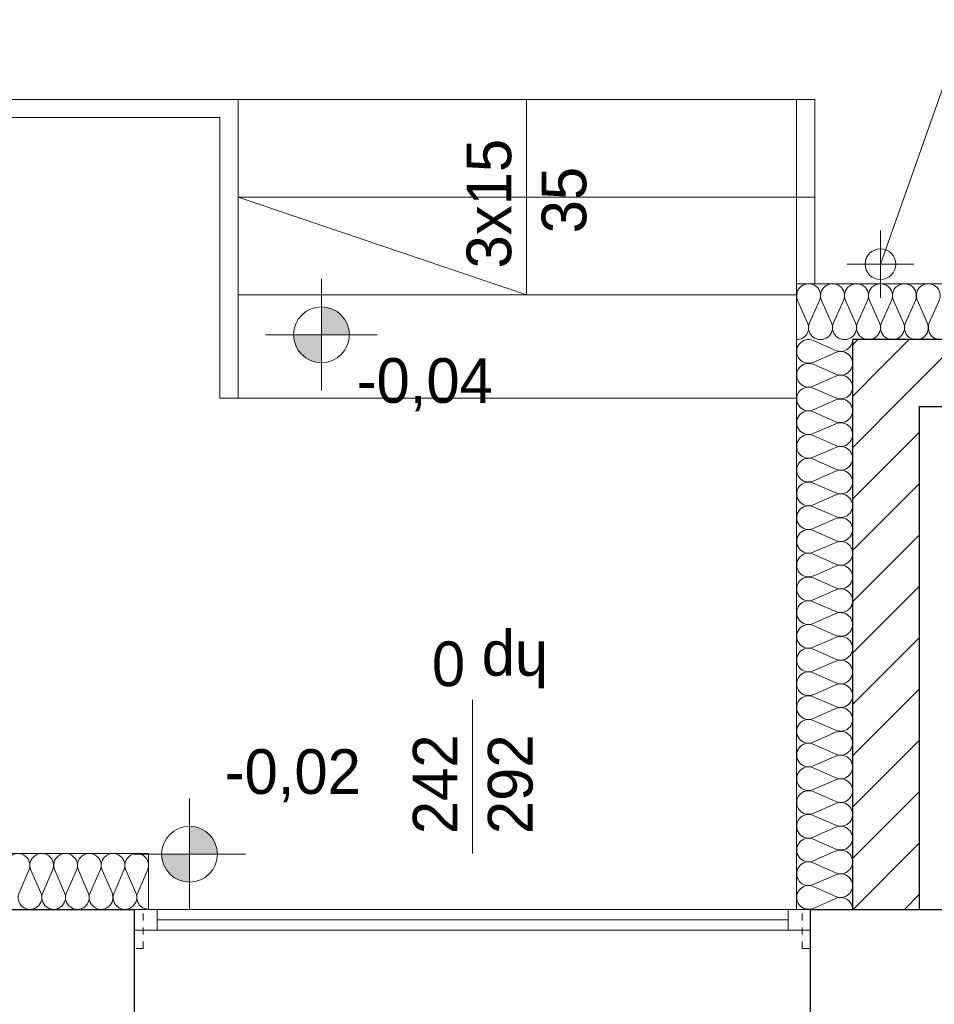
# Model space of a CAD drawing. Extents: x -220312 to -8310, y -91840 to 81907.
# Tile 107 of 128: x -120024 to -116749, y 2305 to 5830. Entities that reach past the tile are written whole.
import ezdxf

# ---------------------------------------------------------------- set-up
doc = ezdxf.new("R2010")
doc.units = 0
doc.header["$MEASUREMENT"] = 0
doc.set_wipeout_variables(frame=1)
doc.linetypes.add('Hidden Line', pattern=[50, 25, -25])
doc.layers.add('#kan_san-op', color=34, linetype='Continuous')
for name, color, linetype, lineweight in [('ARCH dach_Nr_Pióra__46', 5, 'Continuous', 13), ('Arch rynny_Nr_Pióra__21', 7, 'Continuous', 9), ('Arch schody_Nr_Pióra__21', 7, 'Continuous', 9), ('Arch wyburzenia_Nr_Pióra__46', 5, 'Continuous', 13), ('Arch ściany nośne_Nr_Pióra__21', 7, 'Continuous', 9), ('Arch ściany nośne_Nr_Pióra__27', 7, 'Continuous', 30), ('INWENT RZĘDNE_Nr_Pióra__21', 7, 'Continuous', 9), ('INWENT.ŚCIANY_Nr_Pióra__1', 7, 'Continuous', 25), ('INWENT.ŚCIANY_Nr_Pióra__101', 8, 'Continuous', 13), ('PODKŁAD', 252, 'Continuous', 35)]:
    doc.layers.add(name, color=color, linetype=linetype, lineweight=lineweight)
doc.layers.add('Arch ocieplenie_Nr_Pióra__22', color=7, linetype='Continuous', lineweight=9, true_color=0x7f7f7f)
doc.layers.add('Arch okna_Nr_Pióra__4', color=7, linetype='Continuous', lineweight=9, true_color=0x029e21)
doc.styles.add('GENERATED_STYLE_2', font='txt')
doc.styles.add('GENERATED_STYLE_6', font='txt')
pattern_1 = [(45, (0, 0), (-91.92388, 91.92388), [])]

# ---------------------------------------------------------------- blocks, each defined once
blk = doc.blocks.new('parter')
at = {"layer": 'Arch ściany nośne_Nr_Pióra__21', "linetype": 'Continuous'}
h = blk.add_hatch(dxfattribs=at)
h.set_pattern_fill('Common_Brick', color=252, style=0, pattern_type=2)
h.set_pattern_definition(pattern_1)
h.paths.add_polyline_path([(-178472.4, 2644.9), (-178472.4, 4444.9), (-178712.4, 4684.9), (-178712.4, 2644.9)], flags=0)
h = blk.add_hatch(dxfattribs=at)
h.set_pattern_fill('Common_Brick', color=252, style=0, pattern_type=2)
h.set_pattern_definition(pattern_1)
h.paths.add_polyline_path([(-178362.4, 4684.9), (-178712.4, 4684.9), (-178472.4, 4444.9), (-178362.4, 4444.9)], flags=0)
at = {"layer": 'INWENT RZĘDNE_Nr_Pióra__21', "linetype": 'Continuous'}
for points in [[(-180613.6, 4702.2), (-180513.6, 4702.2), (-180521.2, 4740.4), (-180542.9, 4772.9), (-180575.3, 4794.6), (-180613.6, 4802.2)], [(-180613.6, 4702.2), (-180713.6, 4702.2), (-180706, 4663.9), (-180684.3, 4631.5), (-180651.8, 4609.8), (-180613.6, 4602.2)], [(-181086, 2842.2), (-180986, 2842.2), (-180993.6, 2880.5), (-181015.3, 2913), (-181047.7, 2934.6), (-181086, 2942.2)], [(-181086, 2842.2), (-181186, 2842.2), (-181178.4, 2804), (-181156.7, 2771.5), (-181124.3, 2749.9), (-181086, 2742.2)]]:
    blk.add_hatch(color=252, dxfattribs=at).paths.add_polyline_path(points, flags=0)
at = {"layer": 'ARCH dach_Nr_Pióra__46', "color": 252, "linetype": 'Hidden Line'}
blk.add_line((-178912.4, 4884.9), (-173282.4, 4884.9), dxfattribs=at)
at = {"layer": 'Arch ocieplenie_Nr_Pióra__22', "color": 252, "linetype": 'Continuous'}
for p, q in [((-178908.8, 4825.3), (-178873.1, 4744.4)), ((-178865.9, 4744.4), (-178830.3, 4825.3)), ((-178823.1, 4825.3), (-178787.4, 4744.4)), ((-178780.2, 4744.4), (-178744.6, 4825.3)), ((-178737.4, 4825.3), (-178701.7, 4744.4)), ((-178694.5, 4744.4), (-178658.8, 4825.3)), ((-178651.6, 4825.3), (-178616, 4744.4)), ((-178608.8, 4744.4), (-178573.1, 4825.3)), ((-178565.9, 4825.3), (-178530.3, 4744.4)), ((-178523.1, 4744.4), (-178487.4, 4825.3)), ((-178480.2, 4825.3), (-178444.6, 4744.4)), ((-178437.4, 4744.4), (-178401.7, 4825.3)), ((-178772, 4645.9), (-178852.8, 4681.3)), ((-178852.8, 4603.4), (-178772, 4638.8)), ((-178772, 4560.9), (-178852.8, 4596.3)), ((-178852.8, 4518.4), (-178772, 4553.8)), ((-178772, 4475.9), (-178852.8, 4511.3)), ((-178852.8, 4433.4), (-178772, 4468.8)), ((-178772, 4390.9), (-178852.8, 4426.3)), ((-178852.8, 4348.4), (-178772, 4383.8)), ((-178772, 4305.9), (-178852.8, 4341.3)), ((-178852.8, 4263.4), (-178772, 4298.8)), ((-178772, 4220.9), (-178852.8, 4256.3)), ((-178852.8, 4178.4), (-178772, 4213.8)), ((-178772, 4135.9), (-178852.8, 4171.3)), ((-178852.8, 4093.4), (-178772, 4128.8)), ((-178772, 4050.9), (-178852.8, 4086.3)), ((-178852.8, 4008.4), (-178772, 4043.8)), ((-178772, 3965.9), (-178852.8, 4001.3)), ((-178852.8, 3923.4), (-178772, 3958.8)), ((-178772, 3880.9), (-178852.8, 3916.3)), ((-178852.8, 3838.4), (-178772, 3873.8)), ((-178772, 3795.9), (-178852.8, 3831.3)), ((-178852.8, 3753.4), (-178772, 3788.8)), ((-178772, 3710.9), (-178852.8, 3746.3)), ((-178852.8, 3668.4), (-178772, 3703.8)), ((-178772, 3625.9), (-178852.8, 3661.3)), ((-178852.8, 3583.4), (-178772, 3618.8)), ((-178772, 3540.9), (-178852.8, 3576.3)), ((-178852.8, 3498.4), (-178772, 3533.8)), ((-178772, 3455.9), (-178852.8, 3491.3)), ((-178852.8, 3413.4), (-178772, 3448.8)), ((-178772, 3370.9), (-178852.8, 3406.3)), ((-178852.8, 3328.4), (-178772, 3363.8)), ((-178772, 3285.9), (-178852.8, 3321.3)), ((-178852.8, 3243.4), (-178772, 3278.8)), ((-178772, 3200.9), (-178852.8, 3236.3)), ((-178852.8, 3158.4), (-178772, 3193.8)), ((-178772, 3115.9), (-178852.8, 3151.3)), ((-178852.8, 3073.4), (-178772, 3108.8)), ((-178772, 3030.9), (-178852.8, 3066.3)), ((-178852.8, 2988.4), (-178772, 3023.8)), ((-178772, 2945.9), (-178852.8, 2981.3)), ((-178852.8, 2903.4), (-178772, 2938.8)), ((-178772, 2860.9), (-178852.8, 2896.3)), ((-178852.8, 2818.4), (-178772, 2853.8)), ((-181696.3, 2704.4), (-181661, 2785.3)), ((-181653.8, 2785.3), (-181618.5, 2704.4)), ((-181611.3, 2704.4), (-181576, 2785.3)), ((-181568.8, 2785.3), (-181533.5, 2704.4)), ((-181526.3, 2704.4), (-181491, 2785.3)), ((-181483.8, 2785.3), (-181448.5, 2704.4)), ((-181441.3, 2704.4), (-181406, 2785.3)), ((-181398.8, 2785.3), (-181363.5, 2704.4)), ((-181356.3, 2704.4), (-181321, 2785.3)), ((-181313.8, 2785.3), (-181278.5, 2704.4)), ((-181271.3, 2704.4), (-181236, 2785.3)), ((-178772, 2775.9), (-178852.8, 2811.3)), ((-178852.8, 2733.4), (-178772, 2768.8)), ((-178772, 2690.9), (-178852.8, 2726.3)), ((-178852.8, 2648.4), (-178772, 2683.8))]:
    blk.add_line(p, q, dxfattribs=at)
for centre, major_axis, ratio, start_param, end_param in [((-178869.5, 4842.3), (42.9, 0), 0.992495, 5.870392, 9.837571), ((-178783.8, 4842.3), (42.9, 0), 0.992495, 5.870392, 9.837571), ((-178698.1, 4842.3), (42.9, 0), 0.992495, 5.870392, 9.837571), ((-178612.4, 4842.3), (42.9, 0), 0.992495, 5.870392, 9.837571), ((-178526.7, 4842.3), (42.9, 0), 0.992495, 5.870392, 9.837571), ((-178441, 4842.3), (42.9, 0), 0.992495, 5.870392, 9.837571), ((-178912.4, 4727.4), (42.9, 0), 0.992495, 4.712389, 6.695979), ((-178826.7, 4727.4), (42.9, 0), 0.992495, 2.7288, 6.695979), ((-178741, 4727.4), (42.9, 0), 0.992495, 2.7288, 6.695979), ((-178655.2, 4727.4), (42.9, 0), 0.992495, 2.7288, 6.695979), ((-178569.5, 4727.4), (42.9, 0), 0.992495, 2.7288, 6.695979), ((-178483.8, 4727.4), (42.9, 0), 0.992495, 2.7288, 6.695979), ((-178398.1, 4727.4), (42.9, 0), 0.992495, 2.7288, 6.695979), ((-178869.8, 4642.4), (-42.5, 0), 0.999163, 4.299595, 8.266775), ((-178754.9, 4684.8), (-42.5, 0), 0.999163, 1.158004, 3.141593), ((-178754.9, 4599.8), (-42.5, 0), 0.999163, 1.158004, 5.125183), ((-178869.8, 4557.4), (-42.5, 0), 0.999163, 4.299595, 8.266775), ((-178754.9, 4514.8), (-42.5, 0), 0.999163, 1.158004, 5.125183), ((-178869.8, 4472.4), (-42.5, 0), 0.999163, 4.299595, 8.266775), ((-178754.9, 4429.8), (-42.5, 0), 0.999163, 1.158004, 5.125183), ((-178869.8, 4387.4), (-42.5, 0), 0.999163, 4.299595, 8.266775), ((-178754.9, 4344.8), (-42.5, 0), 0.999163, 1.158004, 5.125183), ((-178869.8, 4302.4), (-42.5, 0), 0.999163, 4.299595, 8.266775), ((-178754.9, 4259.8), (-42.5, 0), 0.999163, 1.158004, 5.125183), ((-178869.8, 4217.4), (-42.5, 0), 0.999163, 4.299595, 8.266775), ((-178754.9, 4174.8), (-42.5, 0), 0.999163, 1.158004, 5.125183), ((-178869.8, 4132.4), (-42.5, 0), 0.999163, 4.299595, 8.266775), ((-178754.9, 4089.8), (-42.5, 0), 0.999163, 1.158004, 5.125183), ((-178869.8, 4047.4), (-42.5, 0), 0.999163, 4.299595, 8.266775), ((-178754.9, 4004.8), (-42.5, 0), 0.999163, 1.158004, 5.125183), ((-178869.8, 3962.4), (-42.5, 0), 0.999163, 4.299595, 8.266775), ((-178754.9, 3919.8), (-42.5, 0), 0.999163, 1.158004, 5.125183), ((-178869.8, 3877.4), (-42.5, 0), 0.999163, 4.299595, 8.266775), ((-178754.9, 3834.8), (-42.5, 0), 0.999163, 1.158004, 5.125183), ((-178869.8, 3792.4), (-42.5, 0), 0.999163, 4.299595, 8.266775), ((-178754.9, 3749.8), (-42.5, 0), 0.999163, 1.158004, 5.125183), ((-178869.8, 3707.4), (-42.5, 0), 0.999163, 4.299595, 8.266775), ((-178754.9, 3664.8), (-42.5, 0), 0.999163, 1.158004, 5.125183), ((-178869.8, 3622.4), (-42.5, 0), 0.999163, 4.299595, 8.266775), ((-178754.9, 3579.8), (-42.5, 0), 0.999163, 1.158004, 5.125183), ((-178869.8, 3537.4), (-42.5, 0), 0.999163, 4.299595, 8.266775), ((-178754.9, 3494.8), (-42.5, 0), 0.999163, 1.158004, 5.125183), ((-178869.8, 3452.4), (-42.5, 0), 0.999163, 4.299595, 8.266775), ((-178754.9, 3409.8), (-42.5, 0), 0.999163, 1.158004, 5.125183), ((-178869.8, 3367.4), (-42.5, 0), 0.999163, 4.299595, 8.266775), ((-178754.9, 3324.8), (-42.5, 0), 0.999163, 1.158004, 5.125183), ((-178869.8, 3282.4), (-42.5, 0), 0.999163, 4.299595, 8.266775), ((-178754.9, 3239.8), (-42.5, 0), 0.999163, 1.158004, 5.125183), ((-178869.8, 3197.4), (-42.5, 0), 0.999163, 4.299595, 8.266775), ((-178754.9, 3154.8), (-42.5, 0), 0.999163, 1.158004, 5.125183), ((-178869.8, 3112.4), (-42.5, 0), 0.999163, 4.299595, 8.266775), ((-178754.9, 3069.8), (-42.5, 0), 0.999163, 1.158004, 5.125183), ((-178869.8, 3027.4), (-42.5, 0), 0.999163, 4.299595, 8.266775), ((-178754.9, 2984.8), (-42.5, 0), 0.999163, 1.158004, 5.125183), ((-178869.8, 2942.4), (-42.5, 0), 0.999163, 4.299595, 8.266775), ((-178754.9, 2899.8), (-42.5, 0), 0.999163, 1.158004, 5.125183), ((-178869.8, 2857.4), (-42.5, 0), 0.999163, 4.299595, 8.266775), ((-178754.9, 2814.8), (-42.5, 0), 0.999163, 1.158004, 5.125183), ((-181699.9, 2802.3), (0, 42.5), 0.999163, 4.299595, 8.266775), ((-181614.9, 2802.3), (0, 42.5), 0.999163, 4.299595, 8.266775), ((-181529.9, 2802.3), (0, 42.5), 0.999163, 4.299595, 8.266775), ((-181444.9, 2802.3), (0, 42.5), 0.999163, 4.299595, 8.266775), ((-181359.9, 2802.3), (0, 42.5), 0.999163, 4.299595, 8.266775), ((-181274.9, 2802.3), (0, 42.5), 0.999163, 4.299595, 8.266775), ((-178869.8, 2772.4), (-42.5, 0), 0.999163, 4.299595, 8.266775), ((-178754.9, 2729.8), (-42.5, 0), 0.999163, 1.158004, 5.125183), ((-178869.8, 2687.4), (-42.5, 0), 0.999163, 4.299595, 8.266775), ((-181657.4, 2687.4), (0, 42.5), 0.999163, 1.158004, 5.125183), ((-181572.4, 2687.4), (0, 42.5), 0.999163, 1.158004, 5.125183), ((-181487.4, 2687.4), (0, 42.5), 0.999163, 1.158004, 5.125183), ((-181402.4, 2687.4), (0, 42.5), 0.999163, 1.158004, 5.125183), ((-181317.4, 2687.4), (0, 42.5), 0.999163, 1.158004, 5.125183), ((-181232.4, 2687.4), (0, 42.5), 0.999163, 1.158004, 3.141593), ((-178754.9, 2644.9), (-42.5, 0), 0.999163, 3.141593, 5.125182)]:
    blk.add_ellipse(centre, major_axis=major_axis, ratio=ratio, start_param=start_param, end_param=end_param, dxfattribs=at)
at = {"layer": 'Arch okna_Nr_Pióra__4', "color": 252, "linetype": 'Continuous'}
for p, q in [((-180072.4, 2844.9), (-180072.4, 3394.9)), ((-181282.4, 2644.9), (-178862.4, 2644.9)), ((-181202.4, 2569.9), (-181202.4, 2644.9)), ((-178942.4, 2569.9), (-178942.4, 2644.9)), ((-181202.4, 2607.4), (-178942.4, 2607.4)), ((-181282.4, 2569.9), (-178862.4, 2569.9))]:
    blk.add_line(p, q, dxfattribs=at)
at = {"layer": 'Arch rynny_Nr_Pióra__21', "color": 252, "linetype": 'Continuous'}
for p, q in [((-178270.4, 5923.5), (-178612.4, 4954.9)), ((-178612.4, 4834.9), (-178612.4, 5074.9)), ((-178492.4, 4954.9), (-178732.4, 4954.9))]:
    blk.add_line(p, q, dxfattribs=at)
blk.add_circle((-178612.4, 4954.9), 55, dxfattribs=at)
at = {"layer": 'Arch schody_Nr_Pióra__21', "color": 252, "linetype": 'Continuous'}
for p, q in [((-184572.4, 5544.9), (-180912.4, 5544.9)), ((-180912.4, 5544.9), (-178847.4, 5544.9)), ((-180912.4, 4474.9), (-180912.4, 5544.9)), ((-179879.9, 5544.9), (-179879.9, 4844.9)), ((-178912.4, 4884.9), (-178912.4, 5544.9)), ((-178847.4, 4884.9), (-178847.4, 5544.9)), ((-184572.4, 5479.9), (-180977.4, 5479.9)), ((-180977.4, 4474.9), (-180977.4, 5479.9)), ((-179879.9, 4844.9), (-180912.4, 5194.9)), ((-180912.4, 5194.9), (-178847.4, 5194.9)), ((-180912.4, 4844.9), (-178912.4, 4844.9)), ((-180977.4, 4474.9), (-180912.4, 4474.9)), ((-180912.4, 4474.9), (-178912.4, 4474.9))]:
    blk.add_line(p, q, dxfattribs=at)
at = {"layer": 'Arch wyburzenia_Nr_Pióra__46', "color": 252, "linetype": 'Continuous'}
for p, q in [((-178912.4, 4884.9), (-175282.4, 4884.9)), ((-178912.4, 2644.9), (-178912.4, 4884.9)), ((-181912.4, 2844.9), (-181232.4, 2844.9)), ((-181232.4, 2844.9), (-181232.4, 2644.9))]:
    blk.add_line(p, q, dxfattribs=at)
at = {"layer": 'Arch ściany nośne_Nr_Pióra__27', "color": 252, "linetype": 'Continuous'}
for p, q in [((-178712.4, 4684.9), (-178712.4, 2644.9)), ((-178362.4, 4684.9), (-178712.4, 4684.9)), ((-178472.4, 2644.9), (-178472.4, 4444.9)), ((-178472.4, 4444.9), (-178362.4, 4444.9)), ((-178712.4, 2644.9), (-178472.4, 2644.9))]:
    blk.add_line(p, q, dxfattribs=at)
at = {"layer": 'INWENT RZĘDNE_Nr_Pióra__21', "color": 252, "linetype": 'Continuous'}
for p, q in [((-180613.6, 4502.2), (-180613.6, 4902.2)), ((-180813.6, 4702.2), (-180413.6, 4702.2)), ((-181086, 2642.2), (-181086, 3042.2)), ((-181286, 2842.2), (-180886, 2842.2))]:
    blk.add_line(p, q, dxfattribs=at)
for centre in [(-180613.6, 4702.2), (-181086, 2842.2)]:
    blk.add_circle(centre, 100, dxfattribs=at)
at = {"layer": 'INWENT.ŚCIANY_Nr_Pióra__1', "color": 252, "linetype": 'Continuous'}
for p, q in [((-181862.4, 2644.9), (-181282.4, 2644.9)), ((-181282.4, 2224.9), (-181282.4, 2644.9)), ((-178862.4, 2644.9), (-178302.4, 2644.9)), ((-178862.4, 2224.9), (-178862.4, 2644.9))]:
    blk.add_line(p, q, dxfattribs=at)
at = {"layer": 'INWENT.ŚCIANY_Nr_Pióra__101', "color": 252, "linetype": 'Hidden Line'}
for p, q in [((-181282.4, 2644.9), (-181252.4, 2644.9)), ((-181252.4, 2504.9), (-181252.4, 2644.9)), ((-178892.4, 2504.9), (-178892.4, 2644.9)), ((-178892.4, 2644.9), (-178862.4, 2644.9)), ((-181252.4, 2504.9), (-181282.4, 2504.9)), ((-178892.4, 2504.9), (-178862.4, 2504.9))]:
    blk.add_line(p, q, dxfattribs=at)
at = {"layer": 'Arch okna_Nr_Pióra__4', "color": 252, "linetype": 'Continuous', "style": 'GENERATED_STYLE_6'}
for s, rotation, p in [('hp 0', 180, (-179801.9, 3604.2)), ('242', 90, (-180126.6, 2914.1)), ('292', 90, (-179857.8, 2914.1))]:
    blk.add_text(s, height=160, rotation=rotation, dxfattribs=at).set_placement(p)
at = {"layer": 'Arch schody_Nr_Pióra__21', "color": 252, "linetype": 'Continuous', "style": 'GENERATED_STYLE_6'}
for s, p in [('3x15', (-179934.1, 4939.6)), ('35', (-179665.4, 5065.3))]:
    blk.add_text(s, height=160, rotation=90, dxfattribs=at).set_placement(p)
at = {"layer": 'INWENT RZĘDNE_Nr_Pióra__21', "color": 252, "char_height": 160, "attachment_point": 7, "style": 'GENERATED_STYLE_2'}
for s, insert in [('{-0,04}', (-180487.7, 4428.6)), ('{-0,02}', (-180960.2, 3028.5))]:
    blk.add_mtext(s, dxfattribs=dict(at, insert=insert))

msp = doc.modelspace()

# ---------------------------------------------------------------- block references
at = {"layer": 'PODKŁAD'}
msp.add_blockref('parter', (61670.5, 0), dxfattribs=at)

# ---------------------------------------------------------------- next in the draw order: wipeouts: each hides what was drawn before it
at = {"ltscale": 10}
msp.add_wipeout([(-139099.8, 11108.9), (-136614.7, 10498.9), (-136614.7, -17981.1), (-97709.8, -17981.1), (-97099.8, -18591.1), (-139099.8, -18591.1)], dxfattribs=at).dxf.layer = '#kan_san-op'

doc.saveas('drawing.dxf')
